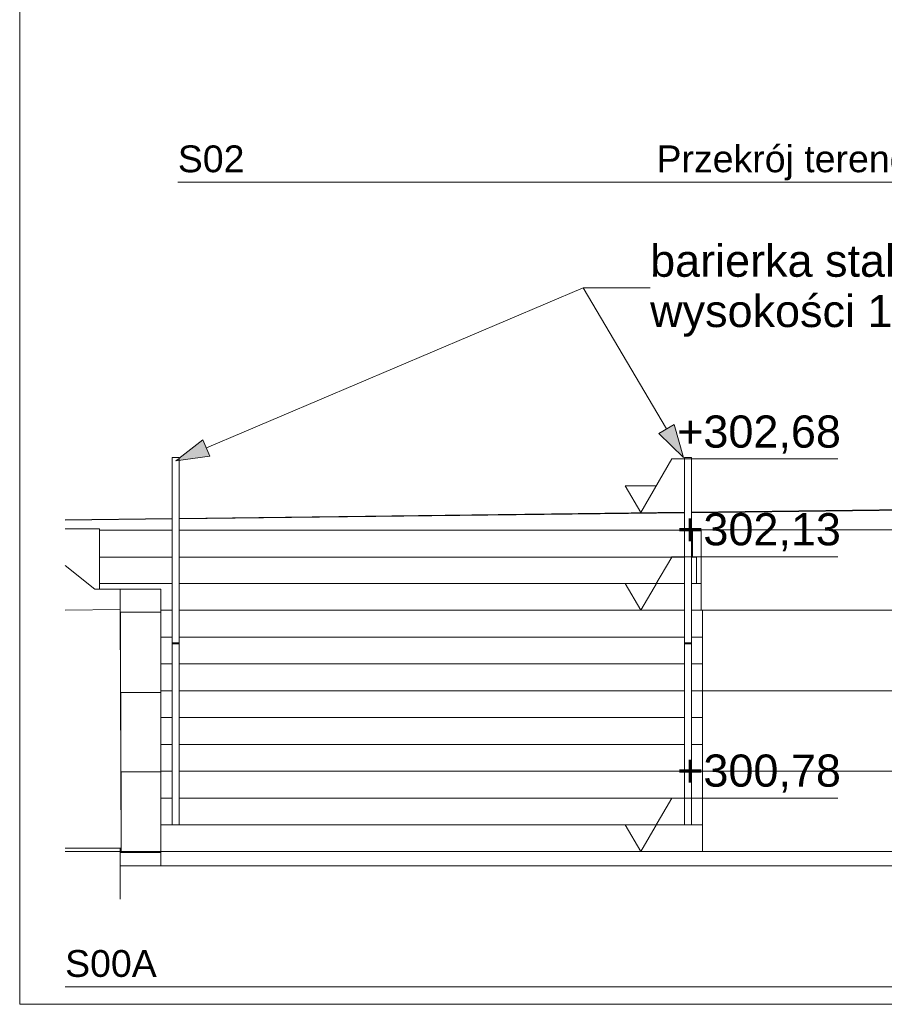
# Model space of a CAD drawing. Extents: x 260 to 4140, y 64 to 2915.
# Tile 1 of 10: x 260 to 1227, y 65 to 1166. Entities that reach past the tile are written whole.
import ezdxf
from ezdxf.enums import TextEntityAlignment as Align
from ezdxf.xclip import XClip

# ---------------------------------------------------------------- set-up
doc = ezdxf.new("R2010")
doc.units = 0
doc.header["$MEASUREMENT"] = 0
doc.header["$XCLIPFRAME"] = 0
doc.linetypes.add('Wipeout_Contour', pattern=[10000, 0, -10000])
for name, color, linetype in [('FORMA - Arch 01 - 820-G Rysunki Obrazki', 7, 'Continuous'), ('S00A_widok_4_0', 7, 'Continuous'), ('S00A_widok_4_09FORMA  - nawierzchnie MODEL', 7, 'Continuous'), ('S00A_widok_4__UKŁAD LODÓWEK I REGAŁÓW', 7, 'Continuous')]:
    doc.layers.add(name, color=color, linetype=linetype)
doc.styles.add('STYL_AUTOMATYCZNY_2', font='arial.ttf')
doc.styles.add('STYL_AUTOMATYCZNY_6', font='arial.ttf')

# ---------------------------------------------------------------- blocks, each defined once
blk = doc.blocks.new('Wbudowany tytuł rysunku[2]', base_point=(436.9, 1082.7))
at = {"layer": 'FORMA - Arch 01 - 820-G Rysunki Obrazki', "color": 7, "linetype": 'Continuous', "lineweight": 13, "ltscale": 0.1}
blk.add_line((436.9, 984.7), (1843.3, 984.7), dxfattribs=at)
at = {"layer": 'FORMA - Arch 01 - 820-G Rysunki Obrazki', "color": 7, "lineweight": 13, "style": 'STYL_AUTOMATYCZNY_6'}
blk.add_attdef('AC_DrawingNumber', text='', height=30, dxfattribs=at).set_placement((436.9, 1025.8), align=Align.TOP_LEFT)
blk.add_attdef('AC_DrawingName', text='', height=30, dxfattribs=at).set_placement((1140.1, 1025.8), align=Align.TOP_CENTER)
blk.add_attdef('AC_DrawingScale', text='', height=30, dxfattribs=at).set_placement((1843.3, 1025.8), align=Align.TOP_RIGHT)
blk = doc.blocks.new('Rysunek_4_4', base_point=(49396284.5, 239.7))
at = {"layer": 'S00A_widok_4_0', "color": 7, "linetype": 'Continuous', "lineweight": 13, "ltscale": 0.2}
for p, q in [((468.8, 687.4), (890.2, 866.4)), ((983.6, 708.6), (890.2, 866.4)), ((890.2, 866.4), (965.3, 866.4)), ((890.2, 866.4), (965.3, 866.4)), ((975, 703.5), (992.3, 713.7)), ((464.9, 696.6), (472.7, 678.2))]:
    blk.add_line(p, q, dxfattribs=at)
at = {"layer": 'S00A_widok_4__UKŁAD LODÓWEK I REGAŁÓW', "color": 9, "linetype": 'Continuous', "lineweight": 13, "ltscale": 0.2}
blk.add_line((937.3, 645), (972.1, 645), dxfattribs=at)
at = {"layer": 'S00A_widok_4_0', "color": 7, "linetype": 'Continuous', "lineweight": 13, "insert": (965.3, 863.3), "char_height": 36, "width": 508.781, "attachment_point": 4, "line_spacing_factor": 0.937578, "style": 'STYL_AUTOMATYCZNY_6'}
blk.add_mtext('\\A1;{\\pql;\\fArial|b0|i0|c238|p0;\\W1.000000;barierka stalowa wysokości 110cm}', dxfattribs=at)
blk.add_mtext('\\A1;{\\pql;\\fArial|b0|i0|c238|p0;\\W1.000000;barierka stalowa wysokości 110cm}', dxfattribs=at)
at = {"color": 254, "linetype": 'Wipeout_Contour', "lineweight": 0, "ltscale": 7046.57729}
blk.add_wipeout([(1011.6, 614.9), (2252.9, 629.6), (2252.9, 630.5), (1011.6, 615.5)], dxfattribs=at).dxf.layer = 'S00A_widok_4_0'
at = {"color": 254, "linetype": 'Wipeout_Contour', "lineweight": 0, "ltscale": 2853.765495}
blk.add_wipeout([(430.5, 608.5), (310.8, 607), (310.8, 606.6), (430.5, 608)], dxfattribs=at).dxf.layer = 'S00A_widok_4_0'
at = {"color": 254, "linetype": 'Wipeout_Contour', "lineweight": 0, "ltscale": 3853.922927}
blk.add_wipeout([(438.5, 608.6), (438.5, 608.1), (1003.6, 614.8), (1003.6, 615.4)], dxfattribs=at).dxf.layer = 'S00A_widok_4_0'
at = {"color": 254, "linetype": 'Wipeout_Contour', "lineweight": 0, "ltscale": 1819.110569}
blk.add_wipeout([(372.4, 506.8), (310.8, 509.2), (310.8, 505.7)], dxfattribs=at).dxf.layer = 'S00A_widok_4_09FORMA  - nawierzchnie MODEL'
at = {"color": 254, "linetype": 'Wipeout_Contour', "lineweight": 0, "ltscale": 3083.672031}
blk.add_wipeout([(418, 235.7), (1024, 235.7), (1024, 265.7), (418, 265.7)], dxfattribs=at).dxf.layer = 'S00A_widok_4_09FORMA  - nawierzchnie MODEL'
at = {"color": 254, "linetype": 'Wipeout_Contour', "lineweight": 0, "ltscale": 1610.2376}
blk.add_wipeout([(372.4, 239.7), (310.8, 239.7), (310.8, 182.4), (372.4, 182.4)], dxfattribs=at).dxf.layer = 'S00A_widok_4_09FORMA  - nawierzchnie MODEL'
at = {"color": 254, "linetype": 'Wipeout_Contour', "lineweight": 0, "ltscale": 7026.913057}
blk.add_wipeout([(2252.9, 629.6), (1011.6, 614.9), (1011.6, 595.7), (2252.9, 595.7)], dxfattribs=at).dxf.layer = 'S00A_widok_4_0'
at = {"color": 254, "linetype": 'Wipeout_Contour', "lineweight": 0, "ltscale": 4214.778604}
blk.add_wipeout([(430.5, 608), (310.8, 606.6), (310.8, 596.8), (349.1, 596.8), (349.1, 595.3), (430.5, 595.3)], dxfattribs=at).dxf.layer = 'S00A_widok_4_0'
at = {"color": 254, "linetype": 'Wipeout_Contour', "lineweight": 0, "ltscale": 3832.362917}
blk.add_wipeout([(438.5, 595.3), (1003.6, 595.3), (1003.6, 614.8), (438.5, 608.1)], dxfattribs=at).dxf.layer = 'S00A_widok_4_0'
at = {"color": 254, "linetype": 'Wipeout_Contour', "lineweight": 0, "ltscale": 14870.337167}
blk.add_wipeout([(372.4, 219.7), (372.4, 182.4), (2977.1, 182.4), (2977.1, 219.7), (2181.9, 219.7), (2181.9, 215.7), (1822.4, 215.7), (1822.4, 219.7)], dxfattribs=at).dxf.layer = 'S00A_widok_4_0'
at = {"color": 254, "linetype": 'Wipeout_Contour', "lineweight": 0, "ltscale": 3124.420107}
blk.add_wipeout([(344, 529.3), (310.8, 555.7), (310.8, 509.2), (372.4, 506.8), (343.9, 529.3)], dxfattribs=at).dxf.layer = 'S00A_widok_4_09FORMA  - nawierzchnie MODEL'
at = {"color": 254, "linetype": 'Wipeout_Contour', "lineweight": 0, "ltscale": 2035.420301}
blk.add_wipeout([(418, 265.7), (430.5, 265.7), (430.5, 295.7), (418, 295.7)], dxfattribs=at).dxf.layer = 'S00A_widok_4_09FORMA  - nawierzchnie MODEL'
at = {"color": 254, "linetype": 'Wipeout_Contour', "lineweight": 0, "ltscale": 3125.680896}
blk.add_wipeout([(1003.6, 295.7), (438.5, 295.7), (438.5, 265.7), (1003.6, 265.7)], dxfattribs=at).dxf.layer = 'S00A_widok_4_09FORMA  - nawierzchnie MODEL'
at = {"color": 254, "linetype": 'Wipeout_Contour', "lineweight": 0, "ltscale": 4223.646696}
blk.add_wipeout([(1011.6, 295.7), (1011.6, 265.7), (1024, 265.7), (1024, 295.7)], dxfattribs=at).dxf.layer = 'S00A_widok_4_09FORMA  - nawierzchnie MODEL'
at = {"color": 254, "linetype": 'Wipeout_Contour', "lineweight": 0, "ltscale": 1230.812268}
blk.add_wipeout([(373.6, 239.7), (310.8, 242.8), (310.8, 239.7)], dxfattribs=at).dxf.layer = 'S00A_widok_4_09FORMA  - nawierzchnie MODEL'
at = {"layer": 'S00A_widok_4__UKŁAD LODÓWEK I REGAŁÓW', "color": 9, "linetype": 'Continuous', "lineweight": 13, "ltscale": 0.2}
for p, q in [((954.7, 615), (989.5, 675)), ((954.7, 615), (937.3, 645)), ((937.3, 265.7), (972.1, 265.7))]:
    blk.add_line(p, q, dxfattribs=at)
at = {"color": 254, "linetype": 'Wipeout_Contour', "lineweight": 0, "ltscale": 2060.39292}
blk.add_wipeout([(372.4, 506.8), (310.8, 505.7), (310.8, 242.8), (373.6, 239.7)], dxfattribs=at).dxf.layer = 'S00A_widok_4_09FORMA  - nawierzchnie MODEL'
at = {"color": 254, "linetype": 'Wipeout_Contour', "lineweight": 0, "ltscale": 2103.966181}
blk.add_wipeout([(418, 325.7), (418, 295.7), (430.5, 295.7), (430.5, 325.7)], dxfattribs=at).dxf.layer = 'S00A_widok_4_09FORMA  - nawierzchnie MODEL'
at = {"color": 254, "linetype": 'Wipeout_Contour', "lineweight": 0, "ltscale": 3176.130882}
blk.add_wipeout([(438.5, 295.7), (1003.6, 295.7), (1003.6, 325.7), (438.5, 325.7)], dxfattribs=at).dxf.layer = 'S00A_widok_4_09FORMA  - nawierzchnie MODEL'
at = {"color": 254, "linetype": 'Wipeout_Contour', "lineweight": 0, "ltscale": 4257.113671}
blk.add_wipeout([(1011.6, 325.7), (1011.6, 295.7), (1024, 295.7), (1024, 325.7)], dxfattribs=at).dxf.layer = 'S00A_widok_4_09FORMA  - nawierzchnie MODEL'
at = {"color": 254, "linetype": 'Wipeout_Contour', "lineweight": 0, "ltscale": 2176.980919}
blk.add_wipeout([(418, 355.7), (418, 325.7), (430.5, 325.7), (430.5, 355.7)], dxfattribs=at).dxf.layer = 'S00A_widok_4_09FORMA  - nawierzchnie MODEL'
at = {"color": 254, "linetype": 'Wipeout_Contour', "lineweight": 0, "ltscale": 3230.395346}
blk.add_wipeout([(1003.6, 355.7), (438.5, 355.7), (438.5, 325.7), (1003.6, 325.7)], dxfattribs=at).dxf.layer = 'S00A_widok_4_09FORMA  - nawierzchnie MODEL'
at = {"color": 254, "linetype": 'Wipeout_Contour', "lineweight": 0, "ltscale": 4293.686061}
blk.add_wipeout([(1011.6, 355.7), (1011.6, 325.7), (1024, 325.7), (1024, 355.7)], dxfattribs=at).dxf.layer = 'S00A_widok_4_09FORMA  - nawierzchnie MODEL'
at = {"color": 254, "linetype": 'Wipeout_Contour', "lineweight": 0, "ltscale": 2254.021281}
blk.add_wipeout([(418, 355.7), (430.5, 355.7), (430.5, 385.7), (418, 385.7)], dxfattribs=at).dxf.layer = 'S00A_widok_4_09FORMA  - nawierzchnie MODEL'
at = {"color": 254, "linetype": 'Wipeout_Contour', "lineweight": 0, "ltscale": 3288.193405}
blk.add_wipeout([(438.5, 355.7), (1003.6, 355.7), (1003.6, 385.7), (438.5, 385.7)], dxfattribs=at).dxf.layer = 'S00A_widok_4_09FORMA  - nawierzchnie MODEL'
at = {"color": 254, "linetype": 'Wipeout_Contour', "lineweight": 0, "ltscale": 4333.262175}
blk.add_wipeout([(1011.6, 385.7), (1011.6, 355.7), (1024, 355.7), (1024, 385.7)], dxfattribs=at).dxf.layer = 'S00A_widok_4_09FORMA  - nawierzchnie MODEL'
at = {"color": 254, "linetype": 'Wipeout_Contour', "lineweight": 0, "ltscale": 6642.007072}
blk.add_wipeout([(2240.4, 235.7), (2240.4, 325.7), (1024, 325.7), (1024, 235.7)], dxfattribs=at).dxf.layer = 'S00A_widok_4_09FORMA  - nawierzchnie MODEL'
at = {"color": 254, "linetype": 'Wipeout_Contour', "lineweight": 0, "ltscale": 2334.691865}
blk.add_wipeout([(418, 415.7), (418, 385.7), (430.5, 385.7), (430.5, 415.7)], dxfattribs=at).dxf.layer = 'S00A_widok_4_09FORMA  - nawierzchnie MODEL'
at = {"color": 254, "linetype": 'Wipeout_Contour', "lineweight": 0, "ltscale": 3349.305678}
blk.add_wipeout([(438.5, 385.7), (1003.6, 385.7), (1003.6, 415.7), (438.5, 415.7)], dxfattribs=at).dxf.layer = 'S00A_widok_4_09FORMA  - nawierzchnie MODEL'
at = {"color": 254, "linetype": 'Wipeout_Contour', "lineweight": 0, "ltscale": 4375.77195}
blk.add_wipeout([(1011.6, 385.7), (1024, 385.7), (1024, 415.7), (1011.6, 415.7)], dxfattribs=at).dxf.layer = 'S00A_widok_4_09FORMA  - nawierzchnie MODEL'
at = {"color": 254, "linetype": 'Wipeout_Contour', "lineweight": 0, "ltscale": 5771.217138}
blk.add_wipeout([(1024.1, 219.7), (1822.4, 219.7), (1822.4, 235.7), (1024.1, 235.7)], dxfattribs=at).dxf.layer = 'S00A_widok_4_09FORMA  - nawierzchnie MODEL'
at = {"color": 254, "linetype": 'Wipeout_Contour', "lineweight": 0, "ltscale": 2418.629515}
blk.add_wipeout([(418, 445.7), (418, 415.7), (430.5, 415.7), (430.5, 445.7)], dxfattribs=at).dxf.layer = 'S00A_widok_4_09FORMA  - nawierzchnie MODEL'
at = {"color": 254, "linetype": 'Wipeout_Contour', "lineweight": 0, "ltscale": 3413.526623}
blk.add_wipeout([(438.5, 415.7), (1003.6, 415.7), (1003.6, 445.7), (438.5, 445.7)], dxfattribs=at).dxf.layer = 'S00A_widok_4_09FORMA  - nawierzchnie MODEL'
at = {"color": 254, "linetype": 'Wipeout_Contour', "lineweight": 0, "ltscale": 4421.142148}
blk.add_wipeout([(1011.6, 445.7), (1011.6, 415.7), (1024, 415.7), (1024, 445.7)], dxfattribs=at).dxf.layer = 'S00A_widok_4_09FORMA  - nawierzchnie MODEL'
at = {"color": 254, "linetype": 'Wipeout_Contour', "lineweight": 0, "ltscale": 3530.177386}
blk.add_wipeout([(418, 219.7), (1024.1, 219.7), (1024.1, 235.7), (418, 235.7), (418, 234.9)], dxfattribs=at).dxf.layer = 'S00A_widok_4_09FORMA  - nawierzchnie MODEL'
at = {"layer": 'S00A_widok_4_09FORMA  - nawierzchnie MODEL', "color": 251, "linetype": 'Continuous', "lineweight": 13, "ltscale": 0.2, "true_color": 0x606060}
for p, q in [((1024, 265.7), (1024, 235.7)), ((1024.1, 219.7), (1822.4, 219.7))]:
    blk.add_line(p, q, dxfattribs=at)
at = {"layer": 'S00A_widok_4__UKŁAD LODÓWEK I REGAŁÓW', "color": 9, "linetype": 'Continuous', "lineweight": 13, "ltscale": 0.2}
for q in [(989.5, 295.7), (937.3, 265.7)]:
    blk.add_line((954.7, 235.7), q, dxfattribs=at)
at = {"color": 254, "linetype": 'Wipeout_Contour', "lineweight": 0, "ltscale": 3141.317405}
blk.add_wipeout([(418, 475.7), (418, 445.7), (430.5, 445.7), (430.5, 468.1), (430.5, 475.7)], dxfattribs=at).dxf.layer = 'S00A_widok_4_09FORMA  - nawierzchnie MODEL'
at = {"color": 254, "linetype": 'Wipeout_Contour', "lineweight": 0, "ltscale": 3480.618883}
blk.add_wipeout([(438.5, 475.7), (438.5, 445.7), (1003.6, 445.7), (1003.6, 475.7)], dxfattribs=at).dxf.layer = 'S00A_widok_4_09FORMA  - nawierzchnie MODEL'
at = {"color": 254, "linetype": 'Wipeout_Contour', "lineweight": 0, "ltscale": 4469.263352}
blk.add_wipeout([(1011.6, 475.7), (1011.6, 445.7), (1024, 445.7), (1024, 475.7)], dxfattribs=at).dxf.layer = 'S00A_widok_4_09FORMA  - nawierzchnie MODEL'
at = {"color": 254, "linetype": 'Wipeout_Contour', "lineweight": 0, "ltscale": 6722.250916}
blk.add_wipeout([(2240.4, 325.7), (2240.4, 415.7), (1024, 415.7), (1024, 325.7)], dxfattribs=at).dxf.layer = 'S00A_widok_4_09FORMA  - nawierzchnie MODEL'
at = {"color": 254, "linetype": 'Wipeout_Contour', "lineweight": 0, "ltscale": 2712.474844}
blk.add_wipeout([(372.4, 239.7), (372.4, 219.7), (418, 219.7), (418, 234.9), (373.2, 234.9), (373.2, 239.7)], dxfattribs=at).dxf.layer = 'S00A_widok_4_09FORMA  - nawierzchnie MODEL'
at = {"layer": 'S00A_widok_4_09FORMA  - nawierzchnie MODEL', "color": 251, "linetype": 'Continuous', "lineweight": 13, "ltscale": 0.2, "true_color": 0x606060}
for p, q in [((1024, 355.7), (1024, 325.7)), ((2240.4, 325.7), (1024, 325.7)), ((1024, 325.7), (1024, 265.7)), ((372.4, 219.7), (418, 219.7)), ((418, 219.7), (1024.1, 219.7))]:
    blk.add_line(p, q, dxfattribs=at)
at = {"color": 254, "linetype": 'Wipeout_Contour', "lineweight": 0, "ltscale": 2558.134575}
blk.add_wipeout([(438.5, 469.4), (430.5, 469.4), (430.5, 469.2), (438.5, 469.2)], dxfattribs=at).dxf.layer = 'S00A_widok_4_0'
at = {"color": 254, "linetype": 'Wipeout_Contour', "lineweight": 0, "ltscale": 4446.12402}
blk.add_wipeout([(1011.6, 469.4), (1003.6, 469.4), (1003.6, 469.2), (1011.6, 469.2)], dxfattribs=at).dxf.layer = 'S00A_widok_4_0'
at = {"color": 254, "linetype": 'Wipeout_Contour', "lineweight": 0, "ltscale": 2595.03027}
blk.add_wipeout([(418, 475.7), (430.5, 475.7), (430.5, 505.7), (418, 505.7)], dxfattribs=at).dxf.layer = 'S00A_widok_4_09FORMA  - nawierzchnie MODEL'
at = {"color": 254, "linetype": 'Wipeout_Contour', "lineweight": 0, "ltscale": 3550.420447}
blk.add_wipeout([(438.5, 475.7), (1003.6, 475.7), (1003.6, 505.7), (438.5, 505.7)], dxfattribs=at).dxf.layer = 'S00A_widok_4_09FORMA  - nawierzchnie MODEL'
at = {"color": 254, "linetype": 'Wipeout_Contour', "lineweight": 0, "ltscale": 4520.058685}
blk.add_wipeout([(1011.6, 505.7), (1011.6, 475.7), (1024, 475.7), (1024, 505.7)], dxfattribs=at).dxf.layer = 'S00A_widok_4_09FORMA  - nawierzchnie MODEL'
at = {"color": 254, "linetype": 'Wipeout_Contour', "lineweight": 0, "ltscale": 1945.14714}
blk.add_wipeout([(418, 234.9), (418, 324.9), (373.6, 324.9), (373.6, 234.9)], dxfattribs=at).dxf.layer = 'S00A_widok_4_09FORMA  - nawierzchnie MODEL'
at = {"layer": 'S00A_widok_4_09FORMA  - nawierzchnie MODEL', "color": 251, "linetype": 'Continuous', "lineweight": 13, "ltscale": 0.2, "true_color": 0x606060}
for p, q in [((418, 295.7), (418, 265.7)), ((417.5, 235.7), (417.4, 235.7)), ((418, 234.9), (418, 219.7))]:
    blk.add_line(p, q, dxfattribs=at)
at = {"layer": 'S00A_widok_4_09FORMA  - nawierzchnie MODEL', "color": 7, "linetype": 'Continuous', "lineweight": 18, "ltscale": 0.2}
for p, q in [((417.4, 235.7), (405.3, 235.7)), ((1822.4, 235.7), (417.4, 235.7))]:
    blk.add_line(p, q, dxfattribs=at)
at = {"color": 254, "linetype": 'Wipeout_Contour', "lineweight": 0, "ltscale": 3955.411751}
blk.add_wipeout([(349.1, 535.7), (349.1, 529.3), (418, 529.3), (418, 505.7), (430.5, 505.7), (430.5, 535.7)], dxfattribs=at).dxf.layer = 'S00A_widok_4_09FORMA  - nawierzchnie MODEL'
at = {"color": 254, "linetype": 'Wipeout_Contour', "lineweight": 0, "ltscale": 3622.727125}
blk.add_wipeout([(1003.6, 535.7), (438.5, 535.7), (438.5, 505.7), (1003.6, 505.7)], dxfattribs=at).dxf.layer = 'S00A_widok_4_09FORMA  - nawierzchnie MODEL'
at = {"color": 254, "linetype": 'Wipeout_Contour', "lineweight": 0, "ltscale": 6822.565553}
blk.add_wipeout([(2240.4, 415.7), (2240.4, 505.7), (1024, 505.7), (1024, 415.7)], dxfattribs=at).dxf.layer = 'S00A_widok_4_09FORMA  - nawierzchnie MODEL'
at = {"color": 254, "linetype": 'Wipeout_Contour', "lineweight": 0, "ltscale": 1769.643386}
blk.add_wipeout([(373.2, 239.7), (373.2, 234.9), (373.6, 234.9), (373.6, 239.7)], dxfattribs=at).dxf.layer = 'S00A_widok_4_09FORMA  - nawierzchnie MODEL'
at = {"layer": 'S00A_widok_4_09FORMA  - nawierzchnie MODEL', "color": 251, "linetype": 'Continuous', "lineweight": 13, "ltscale": 0.2, "true_color": 0x606060}
for p, q in [((1024, 445.7), (1024, 415.7)), ((2240.4, 415.7), (1024, 415.7)), ((1024, 415.7), (1024, 355.7))]:
    blk.add_line(p, q, dxfattribs=at)
at = {"color": 254, "linetype": 'Wipeout_Contour', "lineweight": 0, "ltscale": 2701.462444}
blk.add_wipeout([(349.1, 535.7), (430.5, 535.7), (430.5, 565.3), (349.1, 565.3)], dxfattribs=at).dxf.layer = 'S00A_widok_4_09FORMA  - nawierzchnie MODEL'
at = {"color": 254, "linetype": 'Wipeout_Contour', "lineweight": 0, "ltscale": 3696.854695}
blk.add_wipeout([(438.5, 535.7), (1003.6, 535.7), (1003.6, 565.3), (438.5, 565.3)], dxfattribs=at).dxf.layer = 'S00A_widok_4_09FORMA  - nawierzchnie MODEL'
at = {"color": 254, "linetype": 'Wipeout_Contour', "lineweight": 0, "ltscale": 4570.135326}
blk.add_wipeout([(1011.6, 535.7), (1011.6, 505.7), (1022.2, 505.7), (1022.2, 535.7)], dxfattribs=at).dxf.layer = 'S00A_widok_4_09FORMA  - nawierzchnie MODEL'
at = {"color": 254, "linetype": 'Wipeout_Contour', "lineweight": 0, "ltscale": 1433.609721}
blk.add_wipeout([(373.2, 324.9), (373.6, 239.7), (373.6, 324.9)], dxfattribs=at).dxf.layer = 'S00A_widok_4_09FORMA  - nawierzchnie MODEL'
at = {"layer": 'S00A_widok_4_09FORMA  - nawierzchnie MODEL', "color": 251, "linetype": 'Continuous', "lineweight": 13, "ltscale": 0.2, "true_color": 0x606060}
for p, q in [((373.6, 239.7), (310.8, 239.7)), ((372.4, 239.7), (372.4, 182.4)), ((373.2, 239.7), (373.2, 234.9)), ((373.2, 234.9), (373.6, 234.9)), ((373.6, 234.9), (418, 234.9))]:
    blk.add_line(p, q, dxfattribs=at)
at = {"layer": 'S00A_widok_4_09FORMA  - nawierzchnie MODEL', "color": 7, "linetype": 'Continuous', "lineweight": 18, "ltscale": 0.2}
blk.add_line((405.3, 235.7), (310.8, 235.7), dxfattribs=at)
at = {"layer": 'S00A_widok_4__UKŁAD LODÓWEK I REGAŁÓW', "color": 9, "linetype": 'Continuous', "lineweight": 13, "ltscale": 0.2}
for p, q in [((954.7, 505.7), (937.3, 535.7)), ((937.3, 535.7), (972.1, 535.7))]:
    blk.add_line(p, q, dxfattribs=at)
at = {"color": 254, "linetype": 'Wipeout_Contour', "lineweight": 0, "ltscale": 2799.552942}
blk.add_wipeout([(349.1, 595.3), (349.1, 565.3), (430.5, 565.3), (430.5, 595.3)], dxfattribs=at).dxf.layer = 'S00A_widok_4_09FORMA  - nawierzchnie MODEL'
at = {"color": 254, "linetype": 'Wipeout_Contour', "lineweight": 0, "ltscale": 3773.171353}
blk.add_wipeout([(438.5, 565.3), (1003.6, 565.3), (1003.6, 595.3), (438.5, 595.3)], dxfattribs=at).dxf.layer = 'S00A_widok_4_09FORMA  - nawierzchnie MODEL'
at = {"color": 254, "linetype": 'Wipeout_Contour', "lineweight": 0, "ltscale": 4616.884112}
blk.add_wipeout([(1011.6, 565.3), (1011.6, 535.7), (1017.2, 535.7), (1017.2, 565.3)], dxfattribs=at).dxf.layer = 'S00A_widok_4_09FORMA  - nawierzchnie MODEL'
at = {"color": 254, "linetype": 'Wipeout_Contour', "lineweight": 0, "ltscale": 1611.458617}
blk.add_wipeout([(372.8, 413.6), (373.2, 329.1), (373.2, 413.6)], dxfattribs=at).dxf.layer = 'S00A_widok_4_09FORMA  - nawierzchnie MODEL'
at = {"layer": 'S00A_widok_4__UKŁAD LODÓWEK I REGAŁÓW', "color": 9, "linetype": 'Continuous', "lineweight": 13, "ltscale": 0.2}
blk.add_line((954.7, 505.7), (989.5, 565.7), dxfattribs=at)
at = {"color": 254, "linetype": 'Wipeout_Contour', "lineweight": 0, "ltscale": 2887.164244}
blk.add_wipeout([(430.5, 469.4), (438.5, 469.4), (438.5, 676.5), (430.5, 676.5)], dxfattribs=at).dxf.layer = 'S00A_widok_4_0'
at = {"color": 254, "linetype": 'Wipeout_Contour', "lineweight": 0, "ltscale": 3265.910244}
blk.add_wipeout([(349.1, 596.8), (310.8, 596.8), (310.8, 555.7), (344, 529.3), (349.1, 529.3)], dxfattribs=at).dxf.layer = 'S00A_widok_4_09FORMA  - nawierzchnie MODEL'
at = {"color": 254, "linetype": 'Wipeout_Contour', "lineweight": 0, "ltscale": 4666.983239}
blk.add_wipeout([(1011.6, 595.3), (1011.6, 565.3), (1012.7, 565.3), (1012.7, 595.3)], dxfattribs=at).dxf.layer = 'S00A_widok_4_09FORMA  - nawierzchnie MODEL'
at = {"color": 254, "linetype": 'Wipeout_Contour', "lineweight": 0, "ltscale": 3162.026891}
blk.add_wipeout([(373.2, 413.6), (373.2, 329.1), (373.2, 324.9), (373.6, 324.9), (418, 324.9), (418, 413.6)], dxfattribs=at).dxf.layer = 'S00A_widok_4_09FORMA  - nawierzchnie MODEL'
at = {"layer": 'S00A_widok_4_0', "linetype": 'Continuous', "lineweight": 0, "true_color": 0x000000}
blk.add_hatch(color=18, dxfattribs=at).paths.add_polyline_path([(434.5, 672.8), (472.7, 678.2), (464.9, 696.6)])
at = {"layer": 'S00A_widok_4_0', "color": 7, "linetype": 'Continuous', "lineweight": 13, "ltscale": 0.2}
for p, q in [((434.5, 672.8), (464.9, 696.6)), ((430.5, 676.5), (438.5, 676.5)), ((434.5, 672.8), (472.7, 678.2)), ((438.5, 676.5), (438.5, 669.1)), ((438.5, 532.3), (438.5, 676.5)), ((438.5, 475.7), (438.5, 666.2)), ((438.5, 532.3), (438.5, 529.2))]:
    blk.add_line(p, q, dxfattribs=at)
at = {"layer": 'S00A_widok_4_0', "color": 7, "linetype": 'Continuous', "lineweight": 15, "ltscale": 0.2}
for p, q in [((310.8, 607), (430.5, 608.5)), ((430.5, 608), (310.8, 606.6))]:
    blk.add_line(p, q, dxfattribs=at)
at = {"layer": 'S00A_widok_4_09FORMA  - nawierzchnie MODEL', "color": 251, "linetype": 'Continuous', "lineweight": 13, "ltscale": 0.2, "true_color": 0x606060}
for p, q in [((310.8, 596.8), (349.1, 596.8)), ((349.1, 596.8), (349.1, 535.7)), ((430.5, 595.3), (349.1, 595.3)), ((430.5, 565.3), (349.1, 565.3)), ((349.1, 535.7), (349.1, 535.7)), ((430.5, 535.7), (349.1, 535.7)), ((418, 385.7), (418, 355.7)), ((418, 355.7), (418, 325.7)), ((373.2, 324.9), (373.2, 329.1)), ((373.6, 239.7), (373.2, 324.9)), ((373.6, 324.9), (373.2, 324.9)), ((373.6, 324.9), (418, 324.9)), ((373.6, 324.9), (373.6, 234.9)), ((418, 325.7), (418, 295.7)), ((418, 324.9), (418, 234.9))]:
    blk.add_line(p, q, dxfattribs=at)
at = {"color": 254, "linetype": 'Wipeout_Contour', "lineweight": 0, "ltscale": 2295.726052}
blk.add_wipeout([(430.5, 265.7), (438.5, 265.7), (438.5, 468.1), (430.5, 468.1)], dxfattribs=at).dxf.layer = 'S00A_widok_4_0'
at = {"color": 254, "linetype": 'Wipeout_Contour', "lineweight": 0, "ltscale": 9333.793645}
blk.add_wipeout([(1011.6, 595.3), (1012.7, 595.3), (1012.7, 565.3), (1017.2, 565.3), (1017.2, 535.7), (1022.2, 535.7), (1022.2, 595.7), (1011.6, 595.7)], dxfattribs=at).dxf.layer = 'S00A_widok_4_09FORMA  - nawierzchnie MODEL'
at = {"color": 254, "linetype": 'Wipeout_Contour', "lineweight": 0, "ltscale": 2986.30871}
blk.add_wipeout([(372.8, 418.5), (372.8, 413.6), (418, 413.6), (418, 503.6), (372.8, 503.6)], dxfattribs=at).dxf.layer = 'S00A_widok_4_09FORMA  - nawierzchnie MODEL'
at = {"layer": 'S00A_widok_4_09FORMA  - nawierzchnie MODEL', "color": 251, "linetype": 'Continuous', "lineweight": 13, "ltscale": 0.2, "true_color": 0x606060}
for p, q in [((430.5, 475.7), (418, 475.7)), ((418, 475.7), (418, 445.7)), ((430.5, 445.7), (418, 445.7)), ((418, 445.7), (418, 415.7)), ((430.5, 415.7), (418, 415.7)), ((418, 415.7), (418, 385.7)), ((418, 413.6), (418, 324.9)), ((430.5, 385.7), (418, 385.7)), ((430.5, 355.7), (418, 355.7)), ((430.5, 325.7), (418, 325.7)), ((430.5, 295.7), (418, 295.7))]:
    blk.add_line(p, q, dxfattribs=at)
at = {"color": 254, "linetype": 'Wipeout_Contour', "lineweight": 0, "ltscale": 4650.37543}
blk.add_wipeout([(1003.6, 676.5), (1003.6, 469.4), (1011.6, 469.4), (1011.6, 676.5)], dxfattribs=at).dxf.layer = 'S00A_widok_4_0'
at = {"color": 254, "linetype": 'Wipeout_Contour', "lineweight": 0, "ltscale": 2556.242499}
blk.add_wipeout([(430.5, 469.2), (430.5, 468.1), (438.5, 468.1), (438.5, 469.2)], dxfattribs=at).dxf.layer = 'S00A_widok_4_0'
at = {"color": 254, "linetype": 'Wipeout_Contour', "lineweight": 0, "ltscale": 10605.549969}
blk.add_wipeout([(1022.2, 595.7), (1022.2, 505.7), (1247.2, 505.7), (2240.4, 507.6), (2252.9, 507.6), (2252.9, 595.7)], dxfattribs=at).dxf.layer = 'S00A_widok_4_09FORMA  - nawierzchnie MODEL'
at = {"color": 254, "linetype": 'Wipeout_Contour', "lineweight": 0, "ltscale": 1813.417586}
blk.add_wipeout([(372.8, 503.6), (372.4, 503.6), (372.8, 418.5)], dxfattribs=at).dxf.layer = 'S00A_widok_4_09FORMA  - nawierzchnie MODEL'
at = {"layer": 'S00A_widok_4_0', "linetype": 'Continuous', "lineweight": 0, "true_color": 0x000000}
blk.add_hatch(color=18, dxfattribs=at).paths.add_polyline_path([(1002.7, 676.5), (992.3, 713.7), (975, 703.5)])
at = {"layer": 'S00A_widok_4_0', "color": 7, "linetype": 'Continuous', "lineweight": 13, "ltscale": 0.2}
for p, q in [((1002.7, 676.5), (992.3, 713.7)), ((1002.7, 676.5), (975, 703.5)), ((430.5, 469.4), (430.5, 676.5)), ((1003.6, 676.5), (1011.6, 676.5)), ((438.5, 415.7), (438.5, 598.2)), ((438.5, 471.3), (438.5, 529.2)), ((438.5, 325.7), (438.5, 529.2)), ((430.5, 469.2), (430.5, 469.4)), ((430.5, 469.4), (438.5, 469.4)), ((430.5, 468.1), (430.5, 469.2)), ((438.5, 468.1), (430.5, 468.1)), ((430.5, 265.7), (430.5, 468.1)), ((438.5, 471.3), (438.5, 468.1)), ((438.5, 468.1), (438.5, 462)), ((438.5, 265.7), (438.5, 468.1))]:
    blk.add_line(p, q, dxfattribs=at)
at = {"layer": 'S00A_widok_4_0', "color": 7, "linetype": 'Continuous', "lineweight": 15, "ltscale": 0.2}
for p, q in [((1011.6, 615.5), (2252.9, 630.5)), ((2252.9, 629.6), (1011.6, 614.9)), ((438.5, 608.6), (1003.6, 615.4)), ((1003.6, 614.8), (438.5, 608.1))]:
    blk.add_line(p, q, dxfattribs=at)
at = {"layer": 'S00A_widok_4_09FORMA  - nawierzchnie MODEL', "color": 251, "linetype": 'Continuous', "lineweight": 13, "ltscale": 0.2, "true_color": 0x606060}
for p, q in [((1003.6, 595.3), (438.5, 595.3)), ((1011.6, 595.7), (1022.2, 595.7)), ((1012.7, 595.3), (1011.6, 595.3)), ((1012.7, 595.3), (1012.7, 565.3)), ((2252.9, 595.7), (1022.2, 595.7)), ((1022.2, 595.7), (1022.2, 535.7)), ((1003.6, 565.3), (438.5, 565.3)), ((1017.2, 565.3), (1011.6, 565.3)), ((1017.2, 565.3), (1017.2, 535.7)), ((1003.6, 535.7), (438.5, 535.7)), ((1022.2, 535.7), (1011.6, 535.7)), ((1022.2, 535.7), (1022.2, 505.7)), ((1003.6, 505.7), (438.5, 505.7)), ((1024, 505.7), (1011.6, 505.7)), ((2240.4, 505.7), (1024, 505.7)), ((1024, 505.7), (1024, 445.7)), ((1003.6, 475.7), (438.5, 475.7)), ((1024, 475.7), (1011.6, 475.7)), ((372.8, 413.6), (372.8, 418.5)), ((373.2, 329.1), (372.8, 413.6)), ((373.2, 413.6), (372.8, 413.6)), ((373.2, 413.6), (418, 413.6)), ((373.2, 413.6), (373.2, 329.1))]:
    blk.add_line(p, q, dxfattribs=at)
at = {"layer": 'S00A_widok_4__UKŁAD LODÓWEK I REGAŁÓW', "color": 9, "linetype": 'Continuous', "lineweight": 13, "ltscale": 0.2}
for p, q in [((989.5, 675), (1175.4, 675)), ((989.5, 565.7), (1175.4, 565.7))]:
    blk.add_line(p, q, dxfattribs=at)
at = {"layer": 'S00A_widok_4__UKŁAD LODÓWEK I REGAŁÓW', "color": 6, "linetype": 'Continuous', "lineweight": 25, "char_height": 36, "width": 179.839, "attachment_point": 7, "style": 'STYL_AUTOMATYCZNY_2'}
for s, insert in [('\\A1;{\\pql;\\fArial|b0|i0|c238|p0;\\W1.000000;+302,68}', (995.5, 681)), ('\\A1;{\\pql;\\fArial|b0|i0|c238|p0;\\W1.000000;+302,13}', (995.5, 571.7))]:
    blk.add_mtext(s, dxfattribs=dict(at, insert=insert))
at = {"color": 254, "linetype": 'Wipeout_Contour', "lineweight": 0, "ltscale": 4306.108959}
blk.add_wipeout([(1003.6, 265.7), (1011.6, 265.7), (1011.6, 468.1), (1003.6, 468.1)], dxfattribs=at).dxf.layer = 'S00A_widok_4_0'
at = {"color": 254, "linetype": 'Wipeout_Contour', "lineweight": 0, "ltscale": 1907.398121}
blk.add_wipeout([(343.9, 529.3), (372.4, 506.8), (372.4, 529.3)], dxfattribs=at).dxf.layer = 'S00A_widok_4_09FORMA  - nawierzchnie MODEL'
at = {"layer": 'S00A_widok_4_09FORMA  - nawierzchnie MODEL', "color": 251, "linetype": 'Continuous', "lineweight": 13, "ltscale": 0.2, "true_color": 0x606060}
for p, q in [((344, 529.3), (310.8, 555.7)), ((349.1, 535.7), (349.1, 529.3)), ((349.1, 535.7), (349.1, 529.3)), ((1003.6, 445.7), (438.5, 445.7)), ((1024, 445.7), (1011.6, 445.7)), ((1003.6, 415.7), (438.5, 415.7)), ((1024, 415.7), (1011.6, 415.7)), ((1003.6, 385.7), (438.5, 385.7)), ((1024, 385.7), (1011.6, 385.7)), ((1003.6, 355.7), (438.5, 355.7)), ((1024, 355.7), (1011.6, 355.7)), ((1003.6, 325.7), (438.5, 325.7)), ((1024, 325.7), (1011.6, 325.7)), ((1003.6, 295.7), (438.5, 295.7)), ((1024, 295.7), (1011.6, 295.7)), ((1024, 265.7), (418, 265.7))]:
    blk.add_line(p, q, dxfattribs=at)
at = {"layer": 'S00A_widok_4__UKŁAD LODÓWEK I REGAŁÓW', "color": 9, "linetype": 'Continuous', "lineweight": 13, "ltscale": 0.2}
blk.add_line((989.5, 295.7), (1175.4, 295.7), dxfattribs=at)
at = {"layer": 'S00A_widok_4__UKŁAD LODÓWEK I REGAŁÓW', "color": 6, "linetype": 'Continuous', "lineweight": 25, "insert": (995.5, 301.7), "char_height": 36, "width": 179.839, "attachment_point": 7, "style": 'STYL_AUTOMATYCZNY_2'}
blk.add_mtext('\\A1;{\\pql;\\fArial|b0|i0|c238|p0;\\W1.000000;+300,78}', dxfattribs=at)
at = {"color": 254, "linetype": 'Wipeout_Contour', "lineweight": 0, "ltscale": 4445.036031}
blk.add_wipeout([(1003.6, 469.2), (1003.6, 468.1), (1011.6, 468.1), (1011.6, 469.2)], dxfattribs=at).dxf.layer = 'S00A_widok_4_0'
at = {"color": 254, "linetype": 'Wipeout_Contour', "lineweight": 0, "ltscale": 3857.760618}
blk.add_wipeout([(418, 529.3), (372.4, 529.3), (372.4, 506.8), (372.4, 503.6), (372.8, 503.6), (418, 503.6)], dxfattribs=at).dxf.layer = 'S00A_widok_4_09FORMA  - nawierzchnie MODEL'
at = {"layer": 'S00A_widok_4_0', "color": 7, "linetype": 'Continuous', "lineweight": 13, "ltscale": 0.2}
for p, q in [((1003.6, 469.4), (1003.6, 676.5)), ((1011.6, 469.4), (1011.6, 676.5)), ((1003.6, 469.2), (1003.6, 469.4)), ((1003.6, 469.4), (1011.6, 469.4)), ((1003.6, 469.2), (1003.6, 468.1)), ((1003.6, 468.1), (1011.6, 468.1)), ((1003.6, 265.7), (1003.6, 468.1)), ((1011.6, 469.4), (1011.6, 469.2)), ((1011.6, 468.1), (1011.6, 469.2)), ((1011.6, 265.7), (1011.6, 468.1))]:
    blk.add_line(p, q, dxfattribs=at)
at = {"layer": 'S00A_widok_4_09FORMA  - nawierzchnie MODEL', "color": 251, "linetype": 'Continuous', "lineweight": 13, "ltscale": 0.2, "true_color": 0x606060}
for p, q in [((343.9, 529.3), (372.4, 529.3)), ((418, 529.3), (372.4, 529.3)), ((372.4, 529.3), (372.4, 506.8)), ((418, 529.3), (418, 505.3)), ((372.4, 506.8), (310.8, 505.7)), ((372.4, 503.6), (372.4, 506.8)), ((372.8, 418.5), (372.4, 503.6)), ((372.8, 503.6), (372.4, 503.6)), ((372.8, 503.6), (418, 503.6)), ((372.8, 503.6), (372.8, 418.5)), ((430.5, 505.7), (418, 505.7)), ((418, 505.7), (418, 475.7)), ((418, 505.7), (418, 505.7)), ((418, 505.3), (418, 505.3)), ((418, 505.3), (418, 503.6)), ((418, 505.3), (418, 503.6)), ((418, 503.6), (418, 413.6))]:
    blk.add_line(p, q, dxfattribs=at)
blk = doc.blocks.new('Wbudowany tytuł rysunku[4]', base_point=(310.8, 182.4))
at = {"layer": 'FORMA - Arch 01 - 820-G Rysunki Obrazki', "color": 7, "linetype": 'Continuous', "lineweight": 13, "ltscale": 0.1}
blk.add_line((310.8, 84.4), (2977.1, 84.4), dxfattribs=at)
at = {"layer": 'FORMA - Arch 01 - 820-G Rysunki Obrazki', "color": 7, "lineweight": 13, "style": 'STYL_AUTOMATYCZNY_6'}
blk.add_attdef('AC_DrawingNumber', text='', height=30, dxfattribs=at).set_placement((310.8, 125.6), align=Align.TOP_LEFT)
blk.add_attdef('AC_DrawingName', text='', height=30, dxfattribs=at).set_placement((1644, 125.6), align=Align.TOP_CENTER)
blk.add_attdef('AC_DrawingScale', text='', height=30, dxfattribs=at).set_placement((2977.1, 125.6), align=Align.TOP_RIGHT)

msp = doc.modelspace()

# ---------------------------------------------------------------- linework, layer by layer
at = {"color": 7, "linetype": 'Continuous', "lineweight": 13, "ltscale": 0.1}
for p, q in [((260, 2914.9), (260, 64.9)), ((260, 64.9), (4140, 64.9))]:
    msp.add_line(p, q, dxfattribs=at)

# ---------------------------------------------------------------- block references
at = {"layer": 'FORMA - Arch 01 - 820-G Rysunki Obrazki', "color": 7, "lineweight": 13}
msp.add_blockref('Wbudowany tytuł rysunku[2]', (436.9, 1082.7), dxfattribs=at).add_auto_attribs({'AC_DrawingName': 'Przekrój terenowy', 'AC_DrawingNumber': 'S02', 'AC_DrawingScale': '1:50'})
at = {"layer": 'FORMA - Arch 01 - 820-G Rysunki Obrazki', "color": 7, "linetype": 'Continuous', "lineweight": 13, "ltscale": 0.1}
ref = msp.add_blockref('Rysunek_4_4', (49396284.5, 239.7), dxfattribs=at)
XClip(ref).set_block_clipping_path([(310.7706477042, 182.4276149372), (2977.1395279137, 1278.510222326)])
at = {"layer": 'FORMA - Arch 01 - 820-G Rysunki Obrazki', "color": 7, "lineweight": 13}
ref = msp.add_blockref('Wbudowany tytuł rysunku[4]', (310.8, 182.4), dxfattribs=at)
ref.add_attrib('AC_DrawingNumber', 'S00A', dxfattribs={"color": 7, "lineweight": 13, "height": 30, "style": 'STYL_AUTOMATYCZNY_6'}).set_placement((310.8, 125.6), align=Align.TOP_LEFT)

doc.saveas('drawing.dxf')
